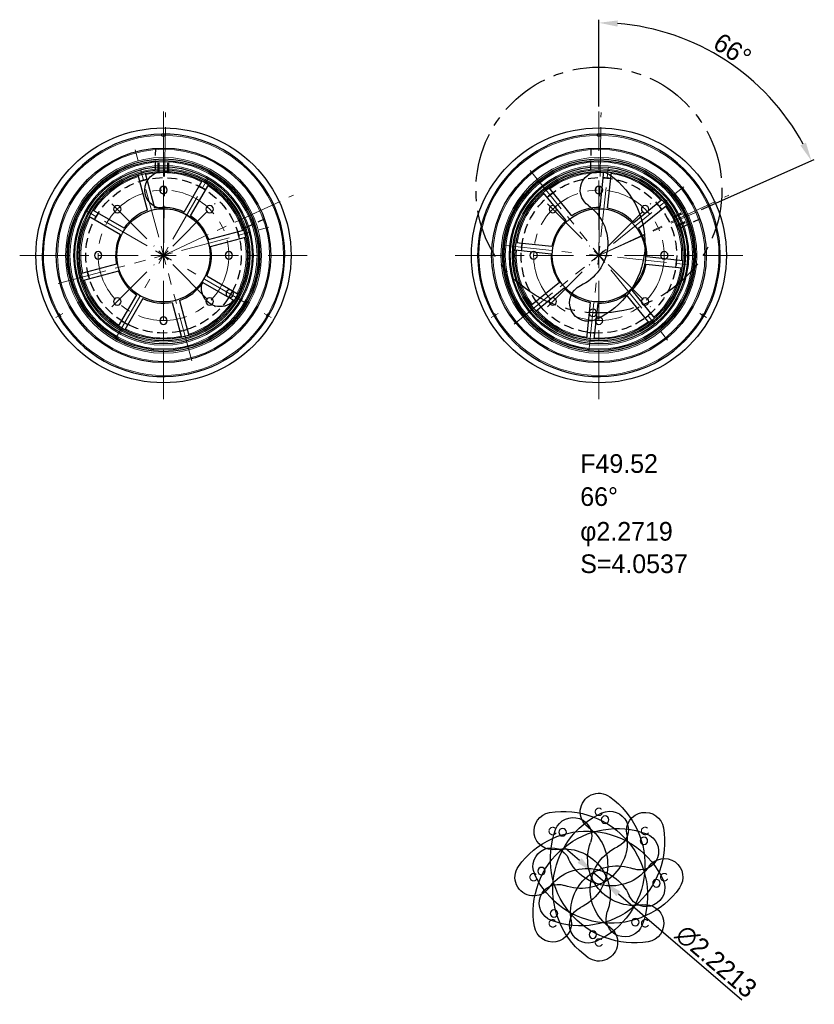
# Model space of a CAD drawing. Header units: millimetres. Extents: x -843 to 0, y -321 to 328.
# Tile 1 of 6: x -773 to -645, y -320 to -162. Entities that reach past the tile are written whole.
import ezdxf

# ---------------------------------------------------------------- set-up
doc = ezdxf.new("R2010")
doc.units = ezdxf.units.MM
doc.header["$LTSCALE"] = 0.25
doc.linetypes.add('CENTER', pattern=[50.8, 31.75, -6.35, 6.35, -6.35])
doc.linetypes.add('HIDDEN', pattern=[9.525, 6.35, -3.175])
for name, color, linetype, lineweight in [('01_中心線', 1, 'CENTER', 20), ('03_寸法・文字', 2, 'Continuous', 20), ('THV20-80-M6_絞りﾊﾞｰﾚﾙ', 7, 'Continuous', 30), ('THV20-80-M8_絞り菊座ﾘﾝｸﾞ', 30, 'Continuous', 30), ('画層1', 7, 'Continuous', 30), ('絞り羽根', 4, 'Continuous', 30)]:
    doc.layers.add(name, color=color, linetype=linetype, lineweight=lineweight)
doc.styles.add('VS Standard', font='txt', dxfattribs={"height": 3})
doc.dimstyles.new('VS Standard x1', dxfattribs={"dimtxt": 3, "dimasz": 3, "dimexe": 0.5, "dimexo": 0.8, "dimgap": 0.5, "dimtad": 3, "dimrnd": 0.0001, "dimzin": 9, "dimdsep": 46, "dimtxsty": 'VS Standard', "dimcen": 0, "dimaunit": 1, "dimadec": 0, "dimazin": 2, "dimtfac": 1, "dimtmove": 0, "dimatfit": 2, "dimfxl": 1, "dimtolj": 1, "dimtzin": 0, "dimarcsym": 0})

# ---------------------------------------------------------------- blocks, each defined once
blk = doc.blocks.new('*U402')
at = {"layer": '01_中心線', "color": 0}
for p, q in [((0, 4.1), (0, 23.12)), ((-23.12, 0), (-4.1, 0)), ((4.1, 0), (23.12, 0)), ((0, -23.12), (0, -4.1))]:
    blk.add_line(p, q, dxfattribs=at)
at = {"layer": '01_中心線', "color": 0, "linetype": 'Continuous'}
for p, q in [((0, -2.05), (0, 2.05)), ((-2.05, 0), (2.05, 0))]:
    blk.add_line(p, q, dxfattribs=at)
blk = doc.blocks.new('*U403')
at = {"layer": '01_中心線', "color": 0}
for p, q in [((0, 2.1), (0, 11.78)), ((-11.72, 0), (-2.1, 0)), ((2.1, 0), (11.72, 0)), ((0, -11.72), (0, -2.1))]:
    blk.add_line(p, q, dxfattribs=at)
at = {"layer": '01_中心線', "color": 0, "linetype": 'Continuous'}
for p, q in [((-1.05, 0), (1.05, 0)), ((0, -1.05), (0, 1.05))]:
    blk.add_line(p, q, dxfattribs=at)
blk = doc.blocks.new('*U404')
at = {"layer": 'THV20-80-M6_絞りﾊﾞｰﾚﾙ'}
blk.add_circle((0, 0), 0.6, dxfattribs=at)
blk = doc.blocks.new('*U405')
at = {"layer": 'THV20-80-M6_絞りﾊﾞｰﾚﾙ', "color": 0, "linetype": 'ByBlock', "lineweight": -2}
blk.add_blockref('*U404', (150, 310.5), dxfattribs=at)
for p, rotation in [((142.58, 307.42), 45.00000000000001), ((157.42, 307.42), 315), ((139.5, 300), 90), ((160.5, 300), 270), ((142.58, 292.58), 135), ((157.42, 292.58), 225), ((150, 289.5), 180)]:
    blk.add_blockref('*U404', p, dxfattribs=dict(at, rotation=rotation))
blk = doc.blocks.new('*U406')
at = {"layer": 'THV20-80-M6_絞りﾊﾞｰﾚﾙ'}
for p, q in [((-0.25, -0.15), (-0.25, 0.15)), ((0.25, -0.15), (0.25, 0.15)), ((0.25, -0.15), (-0.25, -0.15))]:
    blk.add_line(p, q, dxfattribs=at)
blk = doc.blocks.new('*U407')
at = {"layer": 'THV20-80-M6_絞りﾊﾞｰﾚﾙ', "color": 0, "linetype": 'ByBlock', "lineweight": -2}
blk.add_blockref('*U406', (150, 319.35), dxfattribs=at)
for p, rotation in [((133.24, 290.33), 120), ((166.76, 290.33), 240)]:
    blk.add_blockref('*U406', p, dxfattribs=dict(at, rotation=rotation))
blk = doc.blocks.new('*U408')
at = {"layer": '01_中心線', "color": 0}
blk.add_line((0.56, 0.32), (-0.56, -0.32), dxfattribs=at)
blk = doc.blocks.new('*U409')
at = {"layer": '01_中心線', "color": 0}
blk.add_line((-0.56, 0.32), (0.56, -0.32), dxfattribs=at)
blk = doc.blocks.new('*U410')
at = {"layer": 'THV20-80-M8_絞り菊座ﾘﾝｸﾞ'}
for p, q in [((-0.6, -2.91), (-0.6, 2.91)), ((0.6, -2.91), (0.6, 2.91))]:
    blk.add_line(p, q, dxfattribs=at)
blk.add_arc((0, -10.58), 12.5, 87.2487, 92.7513, dxfattribs=at)
blk = doc.blocks.new('*U411')
at = {"layer": 'THV20-80-M8_絞り菊座ﾘﾝｸﾞ', "color": 0, "linetype": 'ByBlock', "lineweight": -2}
blk.add_blockref('*U410', (-150, 310.58), dxfattribs=at)
for p, rotation in [((-157.48, 307.48), 45.00000000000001), ((-142.52, 307.48), 315.0000000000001), ((-160.58, 300), 90), ((-139.42, 300), 270.0000000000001), ((-157.48, 292.52), 135), ((-142.52, 292.52), 225), ((-150, 289.42), 180)]:
    blk.add_blockref('*U410', p, dxfattribs=dict(at, rotation=rotation))
blk = doc.blocks.new('*U412')
at = {"layer": '01_中心線', "color": 0}
for p, q in [((0, 3.01), (0, 17.55)), ((-17.55, 0), (-3.01, 0)), ((3.01, 0), (17.55, 0)), ((0, -17.55), (0, -3.01))]:
    blk.add_line(p, q, dxfattribs=at)
at = {"layer": '01_中心線', "color": 0, "linetype": 'Continuous'}
for p, q in [((-1.505, 0), (1.505, 0)), ((0, -1.505), (0, 1.505))]:
    blk.add_line(p, q, dxfattribs=at)
blk = doc.blocks.new('*U413')
at = {"layer": '01_中心線', "color": 0}
for p, q in [((0, 3.01), (0, 15.55)), ((-15.55, 0), (-3.01, 0)), ((3.01, 0), (15.71, 0)), ((0, -15.55), (0, -3.01))]:
    blk.add_line(p, q, dxfattribs=at)
at = {"layer": '01_中心線', "color": 0, "linetype": 'Continuous'}
for p, q in [((-1.5, 0), (1.5, 0)), ((0, -1.5), (0, 1.5))]:
    blk.add_line(p, q, dxfattribs=at)
blk = doc.blocks.new('*U152')
at = {"layer": '絞り羽根', "color": 3, "linetype": 'HIDDEN', "lineweight": 20}
blk.add_circle((0, 10.5), 0.6, dxfattribs=at)
at = {"layer": '絞り羽根', "color": 0}
blk.add_circle((-10.65, -6.15), 0.6, dxfattribs=at)
for centre, radius, start, end in [((0, 0), 13.5, 90, 210), ((0, 10.5), 3, 270, 90), ((0, 0), 7.5, 90, 210), ((-9.09, -5.25), 3, 210, 30)]:
    blk.add_arc(centre, radius, start, end, dxfattribs=at)
blk = doc.blocks.new('*U416')
at = {"layer": '絞り羽根', "xscale": -1}
blk.add_blockref('*U152', (-5.25, -2.625), dxfattribs=at)
blk = doc.blocks.new('*U417')
at = {"layer": '画層1', "color": 0, "linetype": 'ByBlock', "lineweight": -2}
blk.add_blockref('*U416', (-394.75, 2.625), dxfattribs=at)
blk = doc.blocks.new('*U414')
at = {"layer": '画層1'}
blk.add_blockref('*U417', (394.75, -2.625), dxfattribs=at)
blk = doc.blocks.new('*U415')
at = {"layer": '03_寸法・文字', "color": 0, "linetype": 'ByBlock', "lineweight": -2}
blk.add_blockref('*U414', (-394.75, 2.625), dxfattribs=at)
blk = doc.blocks.new('*U418')
at = {"layer": '01_中心線', "color": 0}
for p, q in [((0, 4.1), (0, 23.12)), ((-23.12, 0), (-4.1, 0)), ((4.1, 0), (23.12, 0)), ((0, -23.12), (0, -4.1))]:
    blk.add_line(p, q, dxfattribs=at)
at = {"layer": '01_中心線', "color": 0, "linetype": 'Continuous'}
for p, q in [((0, -2.05), (0, 2.05)), ((-2.05, 0), (2.05, 0))]:
    blk.add_line(p, q, dxfattribs=at)
blk = doc.blocks.new('*U419')
at = {"layer": '01_中心線', "color": 0}
for p, q in [((0, 2.1), (0, 11.78)), ((-11.72, 0), (-2.1, 0)), ((2.1, 0), (11.72, 0)), ((0, -11.72), (0, -2.1))]:
    blk.add_line(p, q, dxfattribs=at)
at = {"layer": '01_中心線', "color": 0, "linetype": 'Continuous'}
for p, q in [((-1.05, 0), (1.05, 0)), ((0, -1.05), (0, 1.05))]:
    blk.add_line(p, q, dxfattribs=at)
blk = doc.blocks.new('*U420')
at = {"layer": 'THV20-80-M6_絞りﾊﾞｰﾚﾙ'}
blk.add_circle((0, 0), 0.6, dxfattribs=at)
blk = doc.blocks.new('*U421')
at = {"layer": 'THV20-80-M6_絞りﾊﾞｰﾚﾙ', "color": 0, "linetype": 'ByBlock', "lineweight": -2}
blk.add_blockref('*U420', (150, 310.5), dxfattribs=at)
for p, rotation in [((142.58, 307.42), 45.00000000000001), ((157.42, 307.42), 315), ((139.5, 300), 90), ((160.5, 300), 270), ((142.58, 292.58), 135), ((157.42, 292.58), 225), ((150, 289.5), 180)]:
    blk.add_blockref('*U420', p, dxfattribs=dict(at, rotation=rotation))
blk = doc.blocks.new('*U422')
at = {"layer": 'THV20-80-M6_絞りﾊﾞｰﾚﾙ'}
for p, q in [((-0.25, -0.15), (-0.25, 0.15)), ((0.25, -0.15), (0.25, 0.15)), ((0.25, -0.15), (-0.25, -0.15))]:
    blk.add_line(p, q, dxfattribs=at)
blk = doc.blocks.new('*U423')
at = {"layer": 'THV20-80-M6_絞りﾊﾞｰﾚﾙ', "color": 0, "linetype": 'ByBlock', "lineweight": -2}
blk.add_blockref('*U422', (150, 319.35), dxfattribs=at)
for p, rotation in [((133.24, 290.33), 120), ((166.76, 290.33), 240)]:
    blk.add_blockref('*U422', p, dxfattribs=dict(at, rotation=rotation))
blk = doc.blocks.new('*U424')
at = {"layer": '01_中心線', "color": 0}
blk.add_line((0.56, 0.32), (-0.56, -0.32), dxfattribs=at)
blk = doc.blocks.new('*U425')
at = {"layer": '01_中心線', "color": 0}
blk.add_line((-0.56, 0.32), (0.56, -0.32), dxfattribs=at)
blk = doc.blocks.new('*U426')
at = {"layer": 'THV20-80-M8_絞り菊座ﾘﾝｸﾞ'}
for p, q in [((-0.6, -2.91), (-0.6, 2.91)), ((0.6, -2.91), (0.6, 2.91))]:
    blk.add_line(p, q, dxfattribs=at)
blk.add_arc((0, -10.58), 12.5, 87.2487, 92.7513, dxfattribs=at)
blk = doc.blocks.new('*U427')
at = {"layer": 'THV20-80-M8_絞り菊座ﾘﾝｸﾞ', "color": 0, "linetype": 'ByBlock', "lineweight": -2}
blk.add_blockref('*U426', (-150, 310.58), dxfattribs=at)
for p, rotation in [((-157.48, 307.48), 45.00000000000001), ((-142.52, 307.48), 315.0000000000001), ((-160.58, 300), 90), ((-139.42, 300), 270.0000000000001), ((-157.48, 292.52), 135), ((-142.52, 292.52), 225), ((-150, 289.42), 180)]:
    blk.add_blockref('*U426', p, dxfattribs=dict(at, rotation=rotation))
blk = doc.blocks.new('*U428')
at = {"layer": '01_中心線', "color": 0}
for p, q in [((0, 3.01), (0, 17.55)), ((-17.55, 0), (-3.01, 0)), ((3.01, 0), (17.55, 0)), ((0, -17.55), (0, -3.01))]:
    blk.add_line(p, q, dxfattribs=at)
at = {"layer": '01_中心線', "color": 0, "linetype": 'Continuous'}
for p, q in [((-1.505, 0), (1.505, 0)), ((0, -1.505), (0, 1.505))]:
    blk.add_line(p, q, dxfattribs=at)
blk = doc.blocks.new('*U429')
at = {"layer": '01_中心線', "color": 0}
for p, q in [((0, 3.01), (0, 15.55)), ((-15.55, 0), (-3.01, 0)), ((3.01, 0), (15.71, 0)), ((0, -15.55), (0, -3.01))]:
    blk.add_line(p, q, dxfattribs=at)
at = {"layer": '01_中心線', "color": 0, "linetype": 'Continuous'}
for p, q in [((-1.5, 0), (1.5, 0)), ((0, -1.5), (0, 1.5))]:
    blk.add_line(p, q, dxfattribs=at)
blk = doc.blocks.new('*U432')
at = {"layer": '絞り羽根', "xscale": -1}
blk.add_blockref('*U152', (-5.25, -2.625), dxfattribs=at)
blk = doc.blocks.new('*U433')
at = {"layer": '画層1', "color": 0, "linetype": 'ByBlock', "lineweight": -2}
blk.add_blockref('*U432', (-394.75, 2.625), dxfattribs=at)
blk = doc.blocks.new('*U430')
at = {"layer": '画層1'}
blk.add_blockref('*U433', (394.75, -2.625), dxfattribs=at)
blk = doc.blocks.new('*U431')
at = {"layer": '03_寸法・文字', "color": 0, "linetype": 'ByBlock', "lineweight": -2}
blk.add_blockref('*U430', (-394.75, 2.625), dxfattribs=at)
blk = doc.blocks.new('*U456')
at = {"layer": '絞り羽根', "xscale": -1}
blk.add_blockref('*U152', (-5.25, -2.625), dxfattribs=at)
blk = doc.blocks.new('*U457')
at = {"layer": '画層1', "color": 0, "linetype": 'ByBlock', "lineweight": -2}
blk.add_blockref('*U456', (-394.75, 2.625), dxfattribs=at)
blk = doc.blocks.new('*U454')
at = {"layer": '画層1'}
blk.add_blockref('*U457', (394.75, -2.625), dxfattribs=at)
blk = doc.blocks.new('*U455')
at = {"layer": '03_寸法・文字', "color": 0, "linetype": 'ByBlock', "lineweight": -2}
blk.add_blockref('*U454', (-394.75, 2.625), dxfattribs=at)
blk = doc.blocks.new('*U452')
at = {"layer": '03_寸法・文字', "rotation": 324.5733740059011}
blk.add_blockref('*U455', (320.14, -230.96), dxfattribs=at)
blk = doc.blocks.new('*U453')
at = {"layer": '絞り羽根', "color": 0, "linetype": 'ByBlock', "lineweight": -2}
for p, rotation in [((-679.47, -299.06), 315.0000000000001), ((-680.94, -299.47), 45.00000000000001), ((-679.06, -300.53), 225), ((-680.53, -300.94), 135), ((-681.04, -300.29), 90.00000000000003), ((-679.71, -301.04), 180), ((-678.96, -299.71), 270.0000000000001)]:
    blk.add_blockref('*U452', p, dxfattribs=dict(at, rotation=rotation))
blk.add_blockref('*U452', (-680.29, -298.96), dxfattribs=at)
blk = doc.blocks.new('*D461')
at = {"layer": '03_寸法・文字', "color": 0, "lineweight": -2}
for p, q in [((-680, -176.08), (-680, -162.1)), ((-663.5, -192.65), (-645.38, -184.59))]:
    blk.add_line(p, q, dxfattribs=at)
blk.add_arc((-680, -200), 37.4, 28.5974, 85.4026, dxfattribs=at)
at = {"layer": '03_寸法・文字', "color": 0}
for points in [[(-677.02, -163.22), (-676.98, -162.22), (-680, -162.6)], [(-646.72, -181.88), (-647.61, -182.32), (-645.84, -184.79)]]:
    blk.add_solid(points, dxfattribs=at)
at = {"layer": 'Defpoints', "color": 0}
for p in [(-654.02, -173.1), (-680, -176.88), (-664.23, -192.98), (-680, -195.9), (-680, -200)]:
    blk.add_point(p, dxfattribs=at)
at = {"layer": '03_寸法・文字', "color": 0, "insert": (-658.54, -166.96), "char_height": 3, "attachment_point": 5, "rotation": 327, "style": 'VS Standard'}
blk.add_mtext('\\A1;66°', dxfattribs=at)
blk = doc.blocks.new('*D465')
at = {"layer": '03_寸法・文字', "color": 0, "lineweight": -2}
for p, q in [((-683.12, -297.32), (-685.39, -295.37)), ((-680.84, -299.28), (-679.16, -300.72)), ((-676.88, -302.68), (-657.04, -319.74))]:
    blk.add_line(p, q, dxfattribs=at)
at = {"layer": '03_寸法・文字', "color": 0}
for points in [[(-682.79, -296.94), (-683.44, -297.7), (-680.84, -299.28)], [(-676.56, -302.3), (-677.21, -303.06), (-679.16, -300.72)]]:
    blk.add_solid(points, dxfattribs=at)
at = {"layer": 'Defpoints', "color": 0}
for p in [(-680.84, -299.28), (-679.16, -300.72)]:
    blk.add_point(p, dxfattribs=at)
at = {"layer": '03_寸法・文字', "color": 0, "insert": (-661.17, -313.55), "char_height": 3, "attachment_point": 5, "rotation": 319.321, "style": 'VS Standard'}
blk.add_mtext('\\A1;∅2.2213', dxfattribs=at)

msp = doc.modelspace()

# ---------------------------------------------------------------- linework, layer by layer
at = {"layer": '01_中心線'}
for p, q in [((-750, -200), (-749.6655, -177.00243)), ((-680, -200), (-679.6655, -177.00243)), ((-750, -200), (-750, -182.73609)), ((-750, -200), (-729.12675, -190.34043)), ((-680, -200), (-659.12675, -190.34043)), ((-680, -200), (-664.22863, -192.97813))]:
    msp.add_line(p, q, dxfattribs=at)
for centre in [(-750, -200), (-680, -200)]:
    msp.add_circle(centre, 10.5, dxfattribs=at)
at = {"layer": 'THV20-80-M6_絞りﾊﾞｰﾚﾙ', "color": 3, "linetype": 'HIDDEN'}
for p, q in [((-751.30106, -186.31169), (-751.24992, -182.79534)), ((-681.30106, -186.31169), (-681.24992, -182.79534)), ((-736.96593, -195.62102), (-733.77439, -194.14407)), ((-666.96593, -195.62102), (-663.77439, -194.14407))]:
    msp.add_line(p, q, dxfattribs=at)
at = {"layer": 'THV20-80-M6_絞りﾊﾞｰﾚﾙ'}
for centre, radius in [((-750, -200), 20.5), ((-680, -200), 20.5), ((-750, -200), 17.25), ((-680, -200), 17.25), ((-750, -200), 15.5), ((-750, -200), 15.25), ((-680, -200), 15.5), ((-680, -200), 15.25), ((-750, -200), 14.25), ((-750, -200), 13.75), ((-680, -200), 14.25), ((-680, -200), 13.75), ((-750, -200), 7.5), ((-680, -200), 7.5)]:
    msp.add_circle(centre, radius, dxfattribs=at)
at = {"layer": 'THV20-80-M6_絞りﾊﾞｰﾚﾙ', "lineweight": 9}
for centre, radius in [((-750, -200), 17.05), ((-680, -200), 17.05), ((-750, -200), 15.45), ((-680, -200), 15.45), ((-750, -200), 14.45), ((-750, -200), 13.95), ((-680, -200), 14.45), ((-680, -200), 13.95)]:
    msp.add_circle(centre, radius, dxfattribs=at)
at = {"layer": 'THV20-80-M6_絞りﾊﾞｰﾚﾙ', "lineweight": 20}
for centre in [(-750, -200), (-680, -200)]:
    msp.add_circle(centre, 15.75, dxfattribs=at)
at = {"layer": 'THV20-80-M6_絞りﾊﾞｰﾚﾙ'}
for centre, start, end in [((-750, -200), 90.7345814, 210.7345814), ((-750, -200), 330.7345814, 90.7345814), ((-680, -200), 90.7345814, 210.7345814), ((-680, -200), 330.7345814, 90.7345814), ((-750, -200), 210.7345814, 330.7345814), ((-680, -200), 210.7345814, 330.7345814)]:
    msp.add_arc(centre, 19.5, start, end, dxfattribs=at)
at = {"layer": 'THV20-80-M6_絞りﾊﾞｰﾚﾙ', "lineweight": 9}
for centre, start, end in [((-750, -200), 90.7421941, 209.2578059), ((-750, -200), 330.7421941, 89.2578059), ((-680, -200), 90.7421941, 209.2578059), ((-680, -200), 330.7421941, 89.2578059), ((-750, -200), 210.7421941, 329.2578059), ((-680, -200), 210.7421941, 329.2578059)]:
    msp.add_arc(centre, 19.3, start, end, dxfattribs=at)
at = {"layer": 'THV20-80-M8_絞り菊座ﾘﾝｸﾞ', "color": 3, "linetype": 'HIDDEN'}
for p, q in [((-750.85, -186.72719), (-750.85, -184.77371)), ((-750.675, -186.71714), (-750.67539, -184.76496)), ((-749.325, -186.71714), (-749.32461, -184.76496)), ((-749.15, -186.72719), (-749.15, -184.77371)), ((-668.22041, -193.82495), (-666.43582, -193.0304)), ((-668.14005, -193.98073), (-666.35681, -193.18635)), ((-667.59096, -195.21402), (-665.8074, -194.42035)), ((-667.52896, -195.37798), (-665.74436, -194.58342))]:
    msp.add_line(p, q, dxfattribs=at)
at = {"layer": 'THV20-80-M8_絞り菊座ﾘﾝｸﾞ'}
for centre, radius in [((-750, -200), 15.25), ((-680, -200), 15.25), ((-750, -200), 13.5), ((-680, -200), 13.5)]:
    msp.add_circle(centre, radius, dxfattribs=at)
at = {"layer": 'THV20-80-M8_絞り菊座ﾘﾝｸﾞ', "lineweight": 9}
for centre in [(-750, -200), (-680, -200)]:
    msp.add_circle(centre, 15.05, dxfattribs=at)
at = {"layer": 'THV20-80-M8_絞り菊座ﾘﾝｸﾞ', "color": 3, "linetype": 'HIDDEN'}
for centre in [(-750, -200), (-680, -200)]:
    msp.add_circle(centre, 12.5, dxfattribs=at)
at = {"layer": 'THV20-80-M8_絞り菊座ﾘﾝｸﾞ', "lineweight": 9}
for centre, start, end in [((-750, -200), 62.5856496, 102.4143504), ((-680, -200), 86.5856496, 126.4143504), ((-750, -200), 107.5856496, 147.4143504), ((-680, -200), 41.5856496, 81.4143504), ((-750, -200), 17.5856496, 57.4143504), ((-680, -200), 131.5856496, 171.4143504), ((-680, -200), 356.5856496, 36.4143504), ((-750, -200), 152.5856496, 192.4143504), ((-750, -200), 332.5856496, 12.4143504), ((-680, -200), 176.5856496, 216.4143504), ((-680, -200), 311.5856496, 351.4143504), ((-750, -200), 197.5856496, 237.4143504), ((-750, -200), 287.5856496, 327.4143504), ((-680, -200), 221.5856496, 261.4143504), ((-750, -200), 242.5856496, 282.4143504), ((-680, -200), 266.5856496, 306.4143504)]:
    msp.add_arc(centre, 13.3, start, end, dxfattribs=at)
at = {"layer": 'THV20-80-M8_絞り菊座ﾘﾝｸﾞ'}
for centre, start, end in [((-750, -200), 109.4691367, 145.5308633), ((-750, -200), 64.4691367, 100.5308633), ((-680, -200), 88.4691367, 124.5308633), ((-680, -200), 43.4691367, 79.5308633), ((-750, -200), 19.4691367, 55.5308633), ((-680, -200), 133.4691367, 169.5308633), ((-680, -200), 358.4691367, 34.5308633), ((-750, -200), 154.4691367, 190.5308633), ((-750, -200), 334.4691367, 10.5308633), ((-680, -200), 178.4691367, 214.5308633), ((-750, -200), 199.4691367, 235.5308633), ((-680, -200), 313.4691367, 349.5308633), ((-750, -200), 289.4691367, 325.5308633), ((-680, -200), 223.4691367, 259.5308633), ((-750, -200), 244.4691367, 280.5308633), ((-680, -200), 268.4691367, 304.5308633)]:
    msp.add_arc(centre, 7.7, start, end, dxfattribs=at)
at = {"layer": '絞り羽根', "color": 7, "linetype": 'CENTER'}
msp.add_circle((-680, -189.5), 19.76588, dxfattribs=at)
at = {"layer": '絞り羽根', "color": 1}
msp.add_circle((-680, -300), 1.11066, dxfattribs=at)

# ---------------------------------------------------------------- block references
at = {"layer": '01_中心線'}
for name, p, rotation in [('*U412', (-680, -200), 308.9999999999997), ('*U428', (-750, -200), 14.99999999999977), ('*U429', (-750, -200), 59.99999999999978), ('*U419', (-750, -200), 315), ('*U413', (-680, -200), 353.9999999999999), ('*U403', (-680, -200), 315)]:
    msp.add_blockref(name, p, dxfattribs=dict(at, rotation=rotation))
for name, p in [('*U418', (-750, -200)), ('*U402', (-680, -200)), ('*U424', (-766.7569, -209.6746)), ('*U425', (-733.2431, -209.6746)), ('*U408', (-696.7569, -209.6746)), ('*U409', (-663.2431, -209.6746))]:
    msp.add_blockref(name, p, dxfattribs=at)
at = {"layer": '03_寸法・文字'}
msp.add_blockref('*U431', (-350, -200), dxfattribs=at)
at = {"layer": '03_寸法・文字', "rotation": 324.5733740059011}
msp.add_blockref('*U415', (-360.14303, -429.91998), dxfattribs=at)
at = {"layer": 'THV20-80-M6_絞りﾊﾞｰﾚﾙ', "xscale": -1}
for name, p in [('*U423', (-600, -500)), ('*U407', (-530, -500)), ('*U421', (-600, -500)), ('*U405', (-530, -500))]:
    msp.add_blockref(name, p, dxfattribs=at)
at = {"layer": 'THV20-80-M8_絞り菊座ﾘﾝｸﾞ'}
for name, p, rotation in [('*U411', (-818.74573, -505.36801), 308.9999999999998), ('*U427', (-527.46541, -450.95489), 14.99999999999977)]:
    msp.add_blockref(name, p, dxfattribs=dict(at, rotation=rotation))
at = {"layer": '絞り羽根'}
msp.add_blockref('*U453', (0, 0), dxfattribs=at)

# ---------------------------------------------------------------- texts
at = {"layer": '03_寸法・文字', "char_height": 3, "attachment_point": 1, "style": 'VS Standard'}
for s, insert in [('F49.52', (-683.00517, -231.97922)), ('66°', (-683.00517, -237.29678)), ('φ2.2719', (-683.00517, -242.8804)), ('S=4.0537', (-683.00517, -248.09162))]:
    msp.add_mtext(s, dxfattribs=dict(at, insert=insert))

# ---------------------------------------------------------------- dimensions: what is measured, and where the dimension line sits
at = {"layer": '03_寸法・文字'}
dim = msp.add_angular_dim_2l(base=(-654.02114, -173.0981), line1=((-680, -200), (-664.22863, -192.97813)), line2=((-680, -195.9), (-680, -176.88)), dimstyle='VS Standard x1', dxfattribs=at)
dim.commit()
dim.dimension.update_dxf_attribs({"geometry": '*D461', "text_midpoint": (-658.54229, -166.95802)})
dim = msp.add_diameter_dim_2p(p1=(-680.84229, -299.27605), p2=(-679.15771, -300.72395), dimstyle='VS Standard x1', override={"dimdec": 4}, dxfattribs=at)
dim.commit()
dim.dimension.update_dxf_attribs({"geometry": '*D465', "text_midpoint": (-662.47543, -315.06233), "dimtype": 163})

doc.saveas('drawing.dxf')
